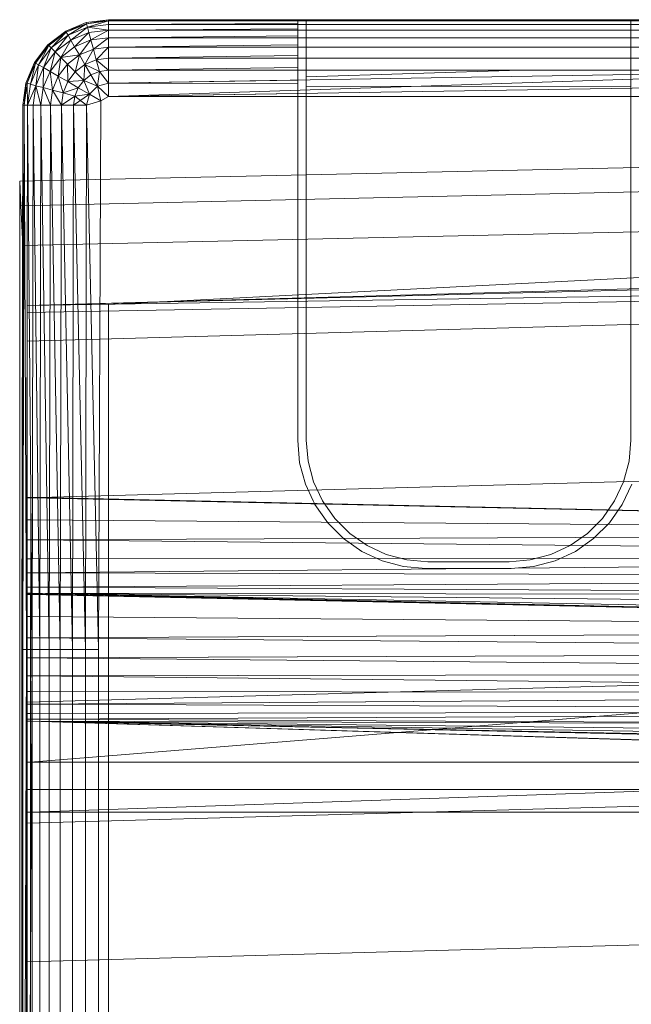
# Model space of a CAD drawing. Header units: metres. Extents: x 391.1 to 427.5, y 12.7 to 28.4.
# Tile 93 of 151: x 407.553 to 407.658, y 27.265 to 27.434. Entities that reach past the tile are written whole.
import ezdxf

# ---------------------------------------------------------------- set-up
doc = ezdxf.new("R2010")
doc.units = ezdxf.units.M
doc.layers.add('A-DETL-____-MBND', color=7, linetype='Continuous', lineweight=18)
doc.layers.add('A-GENM-____-OTLN', color=7, linetype='Continuous', lineweight=18)

# ---------------------------------------------------------------- blocks, each defined once
blk = doc.blocks.new('Family - LONDR55-XX_ZZ-ARQ-CAA-M3D-Londres55-154724-04_ENLLUMENAT_P1')
at = {"layer": 'A-DETL-____-MBND', "color": 253, "true_color": 0xaaaaaa}
for p, q in [((0.00733, 0.72494), (0.01086, 0.72641)), ((0.00733, 0.72494), (0.01086, 0.72641)), ((0.00733, 0.72494), (0.01086, 0.72641)), ((0.00733, 0.72494), (0.01086, 0.72641)), ((0.01086, 0.72641), (0.01465, 0.72691)), ((0.01086, 0.72641), (0.01465, 0.72691)), ((0.01086, 0.72641), (0.01465, 0.72691)), ((0.01086, 0.72641), (0.01465, 0.72691)), ((0.01086, 0.72641), (0.01465, 0.72671)), ((0.01086, 0.72641), (0.01465, 0.72671)), ((0.01086, 0.72641), (0.01091, 0.72621)), ((0.01086, 0.72641), (0.01091, 0.72621)), ((0.01086, 0.72641), (0.01091, 0.72621)), ((0.01465, 0.72671), (0.01091, 0.72621)), ((0.01465, 0.72671), (0.01091, 0.72621)), ((0.01091, 0.72621), (0.01465, 0.72671)), ((0.01465, 0.72691), (0.10805, 0.72711)), ((0.01465, 0.72691), (0.10805, 0.72711)), ((0.01465, 0.72691), (0.01465, 0.72671)), ((0.10805, 0.72691), (0.01465, 0.72671)), ((0.01465, 0.72691), (0.38826, 0.72691)), ((0.01465, 0.72691), (0.38826, 0.72691)), ((0.01465, 0.72691), (0.01465, 0.72671)), ((0.01465, 0.72691), (0.10805, 0.72691)), ((0.01465, 0.72691), (0.01465, 0.72671)), ((0.10805, 0.72691), (0.01465, 0.72671)), ((0.01465, 0.72691), (0.10805, 0.72691)), ((0.01465, 0.72671), (0.10805, 0.72691)), ((0.01465, 0.72671), (0.01465, 0.72611)), ((0.01465, 0.72671), (0.01465, 0.72611)), ((0.01465, 0.72671), (0.10805, 0.72631)), ((0.01465, 0.72671), (0.01465, 0.72611)), ((0.01465, 0.72671), (0.10805, 0.72631)), ((0.10805, 0.72631), (0.01465, 0.72611)), ((0.10805, 0.72631), (0.01465, 0.72611)), ((0.01465, 0.72611), (0.10805, 0.72631)), ((0.02769, 0.72747), (0.02057, 0.40793)), ((0.02769, 0.72747), (0.02057, 0.40793)), ((0.03191, 0.72725), (0.02479, 0.40776)), ((0.03191, 0.72725), (0.02479, 0.40776)), ((0.03191, 0.72747), (0.02769, 0.72747)), ((0.02769, 0.72747), (0.03191, 0.72747)), ((0.03191, 0.72725), (0.02769, 0.72747)), ((0.02769, 0.72747), (0.03191, 0.72725)), ((0.03874, 0.72691), (0.03162, 0.40749)), ((0.03874, 0.72691), (0.03162, 0.40749)), ((0.03191, 0.72747), (0.03874, 0.72747)), ((0.03874, 0.72747), (0.03191, 0.72747)), ((0.03874, 0.72691), (0.03191, 0.72725)), ((0.03191, 0.72725), (0.03874, 0.72691)), ((0.03874, 0.72747), (0.36709, 0.72747)), ((0.36709, 0.72747), (0.03874, 0.72747)), ((0.36709, 0.72691), (0.03874, 0.72691)), ((0.03874, 0.72691), (0.36709, 0.72691)), ((0.10805, 0.72711), (0.10805, 0.72691)), ((0.10805, 0.72711), (0.29485, 0.72711)), ((0.10805, 0.72711), (0.10805, 0.72691)), ((0.10805, 0.72711), (0.29485, 0.72711)), ((0.10805, 0.72711), (0.10805, 0.72691)), ((0.10805, 0.72691), (0.10805, 0.72631)), ((0.10805, 0.72691), (0.29485, 0.72691)), ((0.10805, 0.72691), (0.10805, 0.72631)), ((0.10805, 0.72691), (0.29485, 0.72691)), ((0.10805, 0.72691), (0.29485, 0.72691)), ((0.10805, 0.72691), (0.10805, 0.72631)), ((0.29485, 0.72691), (0.10805, 0.72631)), ((0.10805, 0.72631), (0.29485, 0.72691)), ((0.10805, 0.72631), (0.10805, 0.72534)), ((0.10805, 0.72631), (0.29485, 0.72631)), ((0.10805, 0.72631), (0.10805, 0.72534)), ((0.10805, 0.72631), (0.29485, 0.72631)), ((0.10805, 0.72631), (0.10805, 0.72534)), ((0.29485, 0.72631), (0.10805, 0.72534)), ((0.10805, 0.72631), (0.29485, 0.72631)), ((0.10805, 0.72534), (0.29485, 0.72631)), ((0.00429, 0.72262), (0.00733, 0.72494)), ((0.00429, 0.72262), (0.00733, 0.72494)), ((0.00429, 0.72262), (0.00733, 0.72494)), ((0.00429, 0.72262), (0.00733, 0.72494)), ((0.00429, 0.72262), (0.00743, 0.72477)), ((0.00429, 0.72262), (0.00743, 0.72477)), ((0.00743, 0.72477), (0.00443, 0.72247)), ((0.00743, 0.72477), (0.00443, 0.72247)), ((0.00443, 0.72247), (0.00743, 0.72477)), ((0.00733, 0.72494), (0.01091, 0.72621)), ((0.00733, 0.72494), (0.01091, 0.72621)), ((0.00733, 0.72494), (0.00743, 0.72477)), ((0.00733, 0.72494), (0.00743, 0.72477)), ((0.00733, 0.72494), (0.00743, 0.72477)), ((0.01091, 0.72621), (0.00743, 0.72477)), ((0.01091, 0.72621), (0.00743, 0.72477)), ((0.00743, 0.72477), (0.01091, 0.72621)), ((0.00743, 0.72477), (0.01106, 0.72564)), ((0.00743, 0.72477), (0.01106, 0.72564)), ((0.00743, 0.72477), (0.00772, 0.72425)), ((0.00743, 0.72477), (0.00772, 0.72425)), ((0.00743, 0.72477), (0.00772, 0.72425)), ((0.01106, 0.72564), (0.00772, 0.72425)), ((0.01106, 0.72564), (0.00772, 0.72425)), ((0.00772, 0.72425), (0.01106, 0.72564)), ((0.00772, 0.72425), (0.01132, 0.7247)), ((0.00772, 0.72425), (0.01132, 0.7247)), ((0.01132, 0.7247), (0.00821, 0.72341)), ((0.01132, 0.7247), (0.00821, 0.72341)), ((0.00821, 0.72341), (0.01132, 0.7247)), ((0.01091, 0.72621), (0.01106, 0.72564)), ((0.01091, 0.72621), (0.01106, 0.72564)), ((0.01091, 0.72621), (0.01465, 0.72611)), ((0.01091, 0.72621), (0.01106, 0.72564)), ((0.01091, 0.72621), (0.01465, 0.72611)), ((0.01465, 0.72611), (0.01106, 0.72564)), ((0.01465, 0.72611), (0.01106, 0.72564)), ((0.01106, 0.72564), (0.01465, 0.72611)), ((0.01106, 0.72564), (0.01132, 0.7247)), ((0.01106, 0.72564), (0.01132, 0.7247)), ((0.01106, 0.72564), (0.01132, 0.7247)), ((0.01465, 0.72611), (0.01132, 0.7247)), ((0.01132, 0.7247), (0.01465, 0.72611)), ((0.01465, 0.72514), (0.01132, 0.7247)), ((0.01132, 0.7247), (0.01465, 0.72514)), ((0.01132, 0.7247), (0.01465, 0.72514)), ((0.01132, 0.7247), (0.01166, 0.72342)), ((0.01132, 0.7247), (0.01166, 0.72342)), ((0.01132, 0.7247), (0.01465, 0.72382)), ((0.01132, 0.7247), (0.01166, 0.72342)), ((0.01132, 0.7247), (0.01465, 0.72382)), ((0.01465, 0.72611), (0.01465, 0.72514)), ((0.01465, 0.72611), (0.01465, 0.72514)), ((0.01465, 0.72611), (0.10805, 0.72534)), ((0.01465, 0.72611), (0.01465, 0.72514)), ((0.01465, 0.72611), (0.10805, 0.72534)), ((0.10805, 0.72534), (0.01465, 0.72514)), ((0.10805, 0.72534), (0.01465, 0.72514)), ((0.01465, 0.72514), (0.10805, 0.72534)), ((0.01465, 0.72514), (0.01465, 0.72382)), ((0.01465, 0.72514), (0.01465, 0.72382)), ((0.01465, 0.72514), (0.10805, 0.72402)), ((0.01465, 0.72514), (0.01465, 0.72382)), ((0.01465, 0.72514), (0.10805, 0.72402)), ((0.03494, 0.21652), (0.04902, 0.7262)), ((0.04902, 0.7262), (0.03612, 0.21652)), ((0.04902, 0.7262), (0.04107, 0.21652)), ((0.0502, 0.7262), (0.04107, 0.21652)), ((0.05515, 0.7262), (0.04107, 0.21652)), ((0.04902, 0.7262), (0.0502, 0.7262)), ((0.0502, 0.7262), (0.05515, 0.7262)), ((0.05515, 0.7262), (0.08204, 0.7262)), ((0.08204, 0.7262), (0.06796, 0.21652)), ((0.08802, 0.44565), (0.08189, 0.7262)), ((0.08201, 0.7262), (0.08189, 0.7262)), ((0.08202, 0.72555), (0.08201, 0.7262)), ((0.08202, 0.7262), (0.08201, 0.7262)), ((0.08202, 0.72555), (0.08201, 0.7262)), ((0.08202, 0.7262), (0.08202, 0.72555)), ((0.08203, 0.7262), (0.08202, 0.72555)), ((0.08203, 0.7262), (0.08202, 0.7262)), ((0.08202, 0.72555), (0.08202, 0.7262)), ((0.08203, 0.7262), (0.08202, 0.72555)), ((0.08202, 0.72555), (0.08802, 0.44565)), ((0.08578, 0.72555), (0.08202, 0.72555)), ((0.08202, 0.72555), (0.08578, 0.72555)), ((0.08202, 0.72555), (0.08802, 0.44565)), ((0.08577, 0.7262), (0.08203, 0.7262)), ((0.08204, 0.7262), (0.11707, 0.7262)), ((0.08577, 0.7262), (0.08578, 0.72555)), ((0.08578, 0.7262), (0.08577, 0.7262)), ((0.08578, 0.72555), (0.08577, 0.7262)), ((0.08578, 0.7262), (0.08578, 0.72555)), ((0.08579, 0.7262), (0.08578, 0.72555)), ((0.08579, 0.7262), (0.08578, 0.7262)), ((0.08578, 0.72555), (0.08578, 0.7262)), ((0.08579, 0.7262), (0.08578, 0.72555)), ((0.08578, 0.72555), (0.08802, 0.44565)), ((0.08578, 0.72555), (0.0892, 0.72555)), ((0.08578, 0.72555), (0.08802, 0.44565)), ((0.0892, 0.72555), (0.08578, 0.72555)), ((0.0892, 0.7262), (0.08579, 0.7262)), ((0.0892, 0.72555), (0.08802, 0.44565)), ((0.08802, 0.44565), (0.0892, 0.72555)), ((0.0892, 0.7262), (0.0892, 0.72555)), ((0.0892, 0.7262), (0.0892, 0.72555)), ((0.0892, 0.7262), (0.0892, 0.7262)), ((0.0892, 0.72555), (0.0892, 0.7262)), ((0.09247, 0.7262), (0.0892, 0.7262)), ((0.0892, 0.7262), (0.0892, 0.72555)), ((0.0892, 0.72555), (0.09212, 0.44566)), ((0.09248, 0.72555), (0.0892, 0.72555)), ((0.0892, 0.72555), (0.09248, 0.72555)), ((0.0892, 0.72555), (0.09212, 0.44566)), ((0.09248, 0.72555), (0.09212, 0.44566)), ((0.09212, 0.44566), (0.09248, 0.72555)), ((0.09212, 0.44566), (0.09491, 0.72555)), ((0.09212, 0.44566), (0.09491, 0.72555)), ((0.09247, 0.7262), (0.09248, 0.72555)), ((0.09489, 0.7262), (0.09247, 0.7262)), ((0.09247, 0.7262), (0.09248, 0.72555)), ((0.09491, 0.72555), (0.09248, 0.72555)), ((0.09248, 0.72555), (0.09491, 0.72555)), ((0.09489, 0.7262), (0.09491, 0.72555)), ((0.09734, 0.7262), (0.09489, 0.7262)), ((0.09489, 0.7262), (0.09491, 0.72555)), ((0.09737, 0.72555), (0.09491, 0.72555)), ((0.09491, 0.72555), (0.09554, 0.44566)), ((0.09491, 0.72555), (0.09737, 0.72555)), ((0.09491, 0.72555), (0.09554, 0.44566)), ((0.09737, 0.72555), (0.09554, 0.44566)), ((0.09554, 0.44566), (0.09737, 0.72555)), ((0.09734, 0.7262), (0.09737, 0.72555)), ((0.09833, 0.7262), (0.09734, 0.7262)), ((0.09734, 0.7262), (0.09737, 0.72555)), ((0.09837, 0.72555), (0.09737, 0.72555)), ((0.09737, 0.72555), (0.09882, 0.44566)), ((0.09737, 0.72555), (0.09837, 0.72555)), ((0.09737, 0.72555), (0.09882, 0.44566)), ((0.09833, 0.7262), (0.09837, 0.72555)), ((0.09845, 0.7262), (0.09833, 0.7262)), ((0.09837, 0.72555), (0.09833, 0.7262)), ((0.09845, 0.7262), (0.09837, 0.72555)), ((0.09845, 0.7262), (0.09837, 0.72555)), ((0.09837, 0.72555), (0.12737, 0.72561)), ((0.12737, 0.72561), (0.09837, 0.72555)), ((0.09837, 0.72555), (0.09882, 0.44566)), ((0.09837, 0.72555), (0.10126, 0.44566)), ((0.09837, 0.72555), (0.09882, 0.44566)), ((0.09837, 0.72555), (0.10371, 0.44566)), ((0.09837, 0.72555), (0.10126, 0.44566)), ((0.09837, 0.72555), (0.10471, 0.44572)), ((0.09837, 0.72555), (0.10371, 0.44566)), ((0.09837, 0.72555), (0.10471, 0.44572)), ((0.12734, 0.7262), (0.09845, 0.7262)), ((0.10461, 0.44571), (0.09848, 0.7262)), ((0.09858, 0.7262), (0.09848, 0.7262)), ((0.09859, 0.7262), (0.09858, 0.7262)), ((0.09861, 0.7256), (0.09858, 0.7262)), ((0.09861, 0.7256), (0.09858, 0.7262)), ((0.09859, 0.7262), (0.09861, 0.7256)), ((0.09861, 0.7262), (0.09859, 0.7262)), ((0.09861, 0.7256), (0.09859, 0.7262)), ((0.09861, 0.7262), (0.09861, 0.7256)), ((0.09862, 0.7262), (0.09861, 0.7256)), ((0.09862, 0.7262), (0.09861, 0.7262)), ((0.09861, 0.7256), (0.09861, 0.7262)), ((0.09862, 0.7262), (0.09861, 0.7256)), ((0.09861, 0.7256), (0.10461, 0.44571)), ((0.10238, 0.7256), (0.09861, 0.7256)), ((0.09861, 0.7256), (0.10238, 0.7256)), ((0.09861, 0.7256), (0.10461, 0.44571)), ((0.10238, 0.7262), (0.09862, 0.7262)), ((0.10238, 0.7262), (0.10238, 0.7256)), ((0.10239, 0.7262), (0.10238, 0.7256)), ((0.10239, 0.7262), (0.10238, 0.7262)), ((0.10238, 0.7256), (0.10238, 0.7262)), ((0.10239, 0.7262), (0.10238, 0.7256)), ((0.10238, 0.7256), (0.10461, 0.44571)), ((0.10604, 0.7256), (0.10238, 0.7256)), ((0.10238, 0.7256), (0.10604, 0.7256)), ((0.10238, 0.7256), (0.10461, 0.44571)), ((0.10603, 0.7262), (0.10239, 0.7262)), ((0.11707, 0.7262), (0.10299, 0.21652)), ((0.10604, 0.7256), (0.10461, 0.44571)), ((0.10461, 0.44571), (0.10604, 0.7256)), ((0.12737, 0.72561), (0.10471, 0.44572)), ((0.10471, 0.44572), (0.12737, 0.72561)), ((0.10603, 0.7262), (0.10604, 0.7256)), ((0.10604, 0.7262), (0.10603, 0.7262)), ((0.10604, 0.7256), (0.10603, 0.7262)), ((0.10604, 0.7262), (0.10604, 0.7256)), ((0.10605, 0.7262), (0.10604, 0.7256)), ((0.10605, 0.7262), (0.10604, 0.7262)), ((0.10604, 0.7256), (0.10604, 0.7262)), ((0.10605, 0.7262), (0.10604, 0.7256)), ((0.10604, 0.7256), (0.10839, 0.44571)), ((0.10604, 0.7256), (0.10947, 0.7256)), ((0.10604, 0.7256), (0.10839, 0.44571)), ((0.10947, 0.7256), (0.10604, 0.7256)), ((0.10947, 0.7262), (0.10605, 0.7262)), ((0.10805, 0.72534), (0.10805, 0.72402)), ((0.10805, 0.72534), (0.29485, 0.72534)), ((0.10805, 0.72534), (0.10805, 0.72402)), ((0.10805, 0.72534), (0.29485, 0.72534)), ((0.10805, 0.72534), (0.10805, 0.72402)), ((0.10805, 0.72534), (0.29485, 0.72534)), ((0.10947, 0.7256), (0.10839, 0.44571)), ((0.10839, 0.44571), (0.10947, 0.7256)), ((0.10947, 0.7262), (0.10947, 0.7256)), ((0.10947, 0.7262), (0.10947, 0.7256)), ((0.10947, 0.7262), (0.10947, 0.7262)), ((0.10947, 0.7256), (0.10947, 0.7262)), ((0.10948, 0.7262), (0.10947, 0.7256)), ((0.10948, 0.7262), (0.10947, 0.7262)), ((0.10947, 0.7256), (0.10947, 0.7262)), ((0.10948, 0.7262), (0.10947, 0.7256)), ((0.10947, 0.7256), (0.11204, 0.44571)), ((0.11257, 0.7256), (0.10947, 0.7256)), ((0.10947, 0.7256), (0.11257, 0.7256)), ((0.10947, 0.7256), (0.11204, 0.44571)), ((0.11257, 0.7262), (0.10948, 0.7262)), ((0.11257, 0.7256), (0.11204, 0.44571)), ((0.11204, 0.44571), (0.11257, 0.7256)), ((0.11257, 0.7262), (0.11257, 0.7256)), ((0.11257, 0.7262), (0.11257, 0.7256)), ((0.11257, 0.7256), (0.11257, 0.7262)), ((0.11524, 0.7262), (0.11257, 0.7262)), ((0.11257, 0.7262), (0.11257, 0.7256)), ((0.11525, 0.7256), (0.11257, 0.7256)), ((0.11257, 0.7256), (0.11547, 0.44571)), ((0.11257, 0.7256), (0.11525, 0.7256)), ((0.11257, 0.7256), (0.11547, 0.44571)), ((0.11524, 0.7262), (0.11525, 0.7256)), ((0.1174, 0.7262), (0.11524, 0.7262)), ((0.11524, 0.7262), (0.11525, 0.7256)), ((0.11742, 0.7256), (0.11525, 0.7256)), ((0.11525, 0.7256), (0.11547, 0.44571)), ((0.11525, 0.7256), (0.11742, 0.7256)), ((0.11525, 0.7256), (0.11547, 0.44571)), ((0.11742, 0.7256), (0.11547, 0.44571)), ((0.11547, 0.44571), (0.11742, 0.7256)), ((0.11707, 0.7262), (0.13782, 0.7262)), ((0.1174, 0.7262), (0.11742, 0.7256)), ((0.11899, 0.7262), (0.1174, 0.7262)), ((0.1174, 0.7262), (0.11742, 0.7256)), ((0.11902, 0.7256), (0.11742, 0.7256)), ((0.11742, 0.7256), (0.11858, 0.44571)), ((0.11742, 0.7256), (0.11902, 0.7256)), ((0.11742, 0.7256), (0.11858, 0.44571)), ((0.11902, 0.7256), (0.11858, 0.44571)), ((0.11858, 0.44571), (0.11902, 0.7256)), ((0.11858, 0.44571), (0.12, 0.7256)), ((0.11858, 0.44571), (0.12, 0.7256)), ((0.11899, 0.7262), (0.11902, 0.7256)), ((0.11997, 0.7262), (0.11899, 0.7262)), ((0.11899, 0.7262), (0.11902, 0.7256)), ((0.12, 0.7256), (0.11902, 0.7256)), ((0.11902, 0.7256), (0.12, 0.7256)), ((0.11997, 0.7262), (0.12, 0.7256)), ((0.12028, 0.7262), (0.11997, 0.7262)), ((0.11997, 0.7262), (0.12, 0.7256)), ((0.12032, 0.7256), (0.12, 0.7256)), ((0.12, 0.7256), (0.12125, 0.44571)), ((0.12, 0.7256), (0.12032, 0.7256)), ((0.12, 0.7256), (0.12125, 0.44571)), ((0.12028, 0.7262), (0.12032, 0.7256)), ((0.12028, 0.7262), (0.28568, 0.7262)), ((0.12028, 0.7262), (0.12032, 0.7256)), ((0.12034, 0.7262), (0.12029, 0.7262)), ((0.12032, 0.7256), (0.12029, 0.7262)), ((0.12034, 0.7262), (0.12032, 0.7256)), ((0.12034, 0.7262), (0.12032, 0.7256)), ((0.12032, 0.7256), (0.13594, 0.72561)), ((0.13594, 0.72561), (0.12032, 0.7256)), ((0.12032, 0.7256), (0.12632, 0.44571)), ((0.12032, 0.7256), (0.12125, 0.44571)), ((0.12032, 0.7256), (0.12343, 0.44571)), ((0.12032, 0.7256), (0.12125, 0.44571)), ((0.12032, 0.7256), (0.12503, 0.44571)), ((0.12032, 0.7256), (0.12343, 0.44571)), ((0.12032, 0.7256), (0.12601, 0.44571)), ((0.12032, 0.7256), (0.12503, 0.44571)), ((0.12032, 0.7256), (0.12632, 0.44571)), ((0.12032, 0.7256), (0.12601, 0.44571)), ((0.12032, 0.7256), (0.12632, 0.44571)), ((0.12032, 0.7256), (0.13594, 0.21593)), ((0.12032, 0.7256), (0.12632, 0.44571)), ((0.12032, 0.7256), (0.13594, 0.21593)), ((0.12032, 0.7256), (0.13646, 0.2042)), ((0.1359, 0.7262), (0.12034, 0.7262)), ((0.13782, 0.7262), (0.12375, 0.21652)), ((0.13594, 0.72561), (0.12632, 0.44571)), ((0.12632, 0.44571), (0.13594, 0.72561)), ((0.12734, 0.7262), (0.12737, 0.72561)), ((0.12736, 0.7262), (0.12734, 0.7262)), ((0.12737, 0.72561), (0.12734, 0.7262)), ((0.12736, 0.7262), (0.12737, 0.72561)), ((0.12737, 0.7262), (0.12736, 0.7262)), ((0.12737, 0.72561), (0.12736, 0.7262)), ((0.12737, 0.7262), (0.12737, 0.72561)), ((0.13203, 0.7262), (0.12737, 0.7262)), ((0.12737, 0.7262), (0.12737, 0.72561)), ((0.12737, 0.72561), (0.12737, 0.44571)), ((0.13205, 0.72561), (0.12737, 0.72561)), ((0.12737, 0.72561), (0.13205, 0.72561)), ((0.12737, 0.72561), (0.12737, 0.44571)), ((0.13203, 0.7262), (0.13205, 0.72561)), ((0.13591, 0.7262), (0.13203, 0.7262)), ((0.13203, 0.7262), (0.13205, 0.72561)), ((0.13594, 0.72561), (0.13205, 0.72561)), ((0.13205, 0.72561), (0.13205, 0.44571)), ((0.13205, 0.72561), (0.13205, 0.44571)), ((0.13205, 0.72561), (0.13594, 0.72561)), ((0.1359, 0.7262), (0.13594, 0.72561)), ((0.1359, 0.7262), (0.27007, 0.7262)), ((0.1359, 0.7262), (0.13594, 0.72561)), ((0.13591, 0.7262), (0.13594, 0.72561)), ((0.26951, 0.7262), (0.13591, 0.7262)), ((0.13591, 0.7262), (0.13594, 0.72561)), ((0.13594, 0.72561), (0.13594, 0.44571)), ((0.13594, 0.72561), (0.27003, 0.72561)), ((0.13594, 0.72561), (0.27003, 0.72561)), ((0.13594, 0.72561), (0.13594, 0.44571)), ((0.27003, 0.72561), (0.13594, 0.72561)), ((0.13594, 0.44571), (0.13594, 0.72561)), ((0.13594, 0.72561), (0.27003, 0.72561)), ((0.13594, 0.72561), (0.13594, 0.44571)), ((0.13782, 0.7262), (0.16159, 0.7262)), ((0.16159, 0.7262), (0.14752, 0.21652)), ((0.16159, 0.7262), (0.18701, 0.7262)), ((0.00443, 0.72247), (0.00772, 0.72425)), ((0.00443, 0.72247), (0.00772, 0.72425)), ((0.00772, 0.72425), (0.00485, 0.72205)), ((0.00772, 0.72425), (0.00485, 0.72205)), ((0.00485, 0.72205), (0.00772, 0.72425)), ((0.00485, 0.72205), (0.00821, 0.72341)), ((0.00485, 0.72205), (0.00821, 0.72341)), ((0.00821, 0.72341), (0.00554, 0.72136)), ((0.00821, 0.72341), (0.00554, 0.72136)), ((0.00554, 0.72136), (0.00821, 0.72341)), ((0.00772, 0.72425), (0.00821, 0.72341)), ((0.00772, 0.72425), (0.00821, 0.72341)), ((0.00772, 0.72425), (0.00821, 0.72341)), ((0.00821, 0.72341), (0.01166, 0.72342)), ((0.00821, 0.72341), (0.01166, 0.72342)), ((0.00821, 0.72341), (0.00887, 0.72227)), ((0.00821, 0.72341), (0.00887, 0.72227)), ((0.00821, 0.72341), (0.00887, 0.72227)), ((0.01166, 0.72342), (0.00887, 0.72227)), ((0.01166, 0.72342), (0.00887, 0.72227)), ((0.00887, 0.72227), (0.01166, 0.72342)), ((0.01465, 0.72382), (0.01166, 0.72342)), ((0.01465, 0.72382), (0.01166, 0.72342)), ((0.01166, 0.72342), (0.01465, 0.72382)), ((0.01166, 0.72342), (0.01208, 0.72185)), ((0.01166, 0.72342), (0.01208, 0.72185)), ((0.01166, 0.72342), (0.01465, 0.72219)), ((0.01166, 0.72342), (0.01208, 0.72185)), ((0.01166, 0.72342), (0.01465, 0.72219)), ((0.10805, 0.72402), (0.01465, 0.72382)), ((0.10805, 0.72402), (0.01465, 0.72382)), ((0.01465, 0.72382), (0.10805, 0.72402)), ((0.01465, 0.72382), (0.01465, 0.72219)), ((0.01465, 0.72382), (0.01465, 0.72219)), ((0.01465, 0.72382), (0.10805, 0.72239)), ((0.01465, 0.72382), (0.01465, 0.72219)), ((0.01465, 0.72382), (0.10805, 0.72239)), ((0.10805, 0.72402), (0.29485, 0.72402)), ((0.10805, 0.72402), (0.10805, 0.72239)), ((0.10805, 0.72402), (0.29485, 0.72402)), ((0.10805, 0.72402), (0.29485, 0.72402)), ((0.10805, 0.72402), (0.10805, 0.72239)), ((0.00196, 0.71958), (0.00429, 0.72262)), ((0.00196, 0.71958), (0.00429, 0.72262)), ((0.00196, 0.71958), (0.00429, 0.72262)), ((0.00196, 0.71958), (0.00429, 0.72262)), ((0.00429, 0.72262), (0.00214, 0.71948)), ((0.00214, 0.71948), (0.00429, 0.72262)), ((0.00443, 0.72247), (0.00214, 0.71948)), ((0.00214, 0.71948), (0.00443, 0.72247)), ((0.00214, 0.71948), (0.00443, 0.72247)), ((0.00214, 0.71948), (0.00485, 0.72205)), ((0.00214, 0.71948), (0.00485, 0.72205)), ((0.00485, 0.72205), (0.00265, 0.71918)), ((0.00485, 0.72205), (0.00265, 0.71918)), ((0.00265, 0.71918), (0.00485, 0.72205)), ((0.00265, 0.71918), (0.00554, 0.72136)), ((0.00265, 0.71918), (0.00554, 0.72136)), ((0.00554, 0.72136), (0.0035, 0.7187)), ((0.00554, 0.72136), (0.0035, 0.7187)), ((0.0035, 0.7187), (0.00554, 0.72136)), ((0.00429, 0.72262), (0.00443, 0.72247)), ((0.00429, 0.72262), (0.00443, 0.72247)), ((0.00429, 0.72262), (0.00443, 0.72247)), ((0.00443, 0.72247), (0.00485, 0.72205)), ((0.00443, 0.72247), (0.00485, 0.72205)), ((0.00443, 0.72247), (0.00485, 0.72205)), ((0.00485, 0.72205), (0.00554, 0.72136)), ((0.00485, 0.72205), (0.00554, 0.72136)), ((0.00485, 0.72205), (0.00554, 0.72136)), ((0.00554, 0.72136), (0.00887, 0.72227)), ((0.00554, 0.72136), (0.00887, 0.72227)), ((0.00554, 0.72136), (0.00648, 0.72043)), ((0.00554, 0.72136), (0.00648, 0.72043)), ((0.00554, 0.72136), (0.00648, 0.72043)), ((0.00887, 0.72227), (0.00648, 0.72043)), ((0.00887, 0.72227), (0.00648, 0.72043)), ((0.00648, 0.72043), (0.00887, 0.72227)), ((0.00887, 0.72227), (0.00968, 0.72086)), ((0.00887, 0.72227), (0.00968, 0.72086)), ((0.00887, 0.72227), (0.01208, 0.72185)), ((0.00887, 0.72227), (0.00968, 0.72086)), ((0.00887, 0.72227), (0.01208, 0.72185)), ((0.01208, 0.72185), (0.00968, 0.72086)), ((0.01208, 0.72185), (0.00968, 0.72086)), ((0.00968, 0.72086), (0.01208, 0.72185)), ((0.01465, 0.72219), (0.01208, 0.72185)), ((0.01465, 0.72219), (0.01208, 0.72185)), ((0.01208, 0.72185), (0.01465, 0.72219)), ((0.01208, 0.72185), (0.01257, 0.72003)), ((0.01208, 0.72185), (0.01257, 0.72003)), ((0.01208, 0.72185), (0.01465, 0.72031)), ((0.01208, 0.72185), (0.01257, 0.72003)), ((0.01208, 0.72185), (0.01465, 0.72031)), ((0.10805, 0.72239), (0.01465, 0.72219)), ((0.10805, 0.72239), (0.01465, 0.72219)), ((0.01465, 0.72219), (0.10805, 0.72239)), ((0.01465, 0.72219), (0.01465, 0.72031)), ((0.01465, 0.72219), (0.01465, 0.72031)), ((0.01465, 0.72219), (0.10805, 0.72051)), ((0.01465, 0.72219), (0.01465, 0.72031)), ((0.01465, 0.72219), (0.10805, 0.72051)), ((0.10805, 0.72239), (0.29485, 0.72239)), ((0.10805, 0.72239), (0.10805, 0.72051)), ((0.10805, 0.72239), (0.29485, 0.72239)), ((0.10805, 0.72239), (0.29485, 0.72239)), ((0.10805, 0.72239), (0.10805, 0.72051)), ((0.0005, 0.71605), (0.00196, 0.71958)), ((0.0005, 0.71605), (0.00196, 0.71958)), ((0.0005, 0.71605), (0.00196, 0.71958)), ((0.0005, 0.71605), (0.00196, 0.71958)), ((0.00196, 0.71958), (0.00069, 0.716)), ((0.00069, 0.716), (0.00196, 0.71958)), ((0.00196, 0.71958), (0.00214, 0.71948)), ((0.00196, 0.71958), (0.00214, 0.71948)), ((0.00196, 0.71958), (0.00214, 0.71948)), ((0.0035, 0.7187), (0.00648, 0.72043)), ((0.0035, 0.7187), (0.00648, 0.72043)), ((0.00648, 0.72043), (0.00464, 0.71804)), ((0.00648, 0.72043), (0.00464, 0.71804)), ((0.00464, 0.71804), (0.00648, 0.72043)), ((0.00648, 0.72043), (0.00605, 0.71722)), ((0.00605, 0.71722), (0.00648, 0.72043)), ((0.00648, 0.72043), (0.00968, 0.72086)), ((0.00648, 0.72043), (0.00968, 0.72086)), ((0.00648, 0.72043), (0.00763, 0.71928)), ((0.00648, 0.72043), (0.00763, 0.71928)), ((0.00648, 0.72043), (0.00763, 0.71928)), ((0.00968, 0.72086), (0.00763, 0.71928)), ((0.00968, 0.72086), (0.00763, 0.71928)), ((0.00763, 0.71928), (0.00968, 0.72086)), ((0.00968, 0.72086), (0.01062, 0.71923)), ((0.00968, 0.72086), (0.01062, 0.71923)), ((0.00968, 0.72086), (0.01257, 0.72003)), ((0.00968, 0.72086), (0.01062, 0.71923)), ((0.00968, 0.72086), (0.01257, 0.72003)), ((0.01257, 0.72003), (0.01062, 0.71923)), ((0.01257, 0.72003), (0.01062, 0.71923)), ((0.01062, 0.71923), (0.01257, 0.72003)), ((0.01257, 0.72003), (0.01167, 0.71743)), ((0.01167, 0.71743), (0.01257, 0.72003)), ((0.01465, 0.72031), (0.01257, 0.72003)), ((0.01465, 0.72031), (0.01257, 0.72003)), ((0.01257, 0.72003), (0.01465, 0.72031)), ((0.01257, 0.72003), (0.01311, 0.71802)), ((0.01257, 0.72003), (0.01311, 0.71802)), ((0.01257, 0.72003), (0.01311, 0.71802)), ((0.01465, 0.72031), (0.01311, 0.71802)), ((0.01311, 0.71802), (0.01465, 0.72031)), ((0.10805, 0.72051), (0.01465, 0.72031)), ((0.10805, 0.72051), (0.01465, 0.72031)), ((0.01465, 0.72031), (0.10805, 0.72051)), ((0.01465, 0.72031), (0.01465, 0.71823)), ((0.01465, 0.72031), (0.01465, 0.71823)), ((0.01465, 0.72031), (0.10805, 0.71843)), ((0.01465, 0.72031), (0.01465, 0.71823)), ((0.01465, 0.72031), (0.10805, 0.71843)), ((0.10805, 0.72051), (0.29485, 0.72051)), ((0.10805, 0.72051), (0.10805, 0.71843)), ((0.10805, 0.72051), (0.29485, 0.72051)), ((0.10805, 0.72051), (0.29485, 0.72051)), ((0.10805, 0.72051), (0.10805, 0.71843)), ((0.00214, 0.71948), (0.00069, 0.716)), ((0.00069, 0.716), (0.00214, 0.71948)), ((0.00069, 0.716), (0.00214, 0.71948)), ((0.00069, 0.716), (0.00265, 0.71918)), ((0.00069, 0.716), (0.00265, 0.71918)), ((0.00265, 0.71918), (0.00127, 0.71584)), ((0.00265, 0.71918), (0.00127, 0.71584)), ((0.00127, 0.71584), (0.00265, 0.71918)), ((0.00127, 0.71584), (0.0035, 0.7187)), ((0.00127, 0.71584), (0.0035, 0.7187)), ((0.00214, 0.71948), (0.00265, 0.71918)), ((0.00214, 0.71948), (0.00265, 0.71918)), ((0.00214, 0.71948), (0.00265, 0.71918)), ((0.0035, 0.7187), (0.00221, 0.71559)), ((0.0035, 0.7187), (0.00221, 0.71559)), ((0.00221, 0.71559), (0.0035, 0.7187)), ((0.00221, 0.71559), (0.00464, 0.71804)), ((0.00221, 0.71559), (0.00464, 0.71804)), ((0.00265, 0.71918), (0.0035, 0.7187)), ((0.00265, 0.71918), (0.0035, 0.7187)), ((0.00265, 0.71918), (0.0035, 0.7187)), ((0.00464, 0.71804), (0.00348, 0.71525)), ((0.00464, 0.71804), (0.00348, 0.71525)), ((0.00348, 0.71525), (0.00464, 0.71804)), ((0.0035, 0.7187), (0.00464, 0.71804)), ((0.0035, 0.7187), (0.00464, 0.71804)), ((0.0035, 0.7187), (0.00464, 0.71804)), ((0.00464, 0.71804), (0.00605, 0.71722)), ((0.00464, 0.71804), (0.00605, 0.71722)), ((0.00464, 0.71804), (0.00605, 0.71722)), ((0.00763, 0.71928), (0.00605, 0.71722)), ((0.00605, 0.71722), (0.00763, 0.71928)), ((0.00605, 0.71722), (0.00763, 0.71928)), ((0.00605, 0.71722), (0.00896, 0.71795)), ((0.00605, 0.71722), (0.00896, 0.71795)), ((0.00763, 0.71928), (0.00896, 0.71795)), ((0.00763, 0.71928), (0.00896, 0.71795)), ((0.00763, 0.71928), (0.01062, 0.71923)), ((0.00763, 0.71928), (0.00896, 0.71795)), ((0.00763, 0.71928), (0.01062, 0.71923)), ((0.00896, 0.71795), (0.00768, 0.71628)), ((0.00896, 0.71795), (0.00768, 0.71628)), ((0.00768, 0.71628), (0.00896, 0.71795)), ((0.01062, 0.71923), (0.00896, 0.71795)), ((0.01062, 0.71923), (0.00896, 0.71795)), ((0.00896, 0.71795), (0.01062, 0.71923)), ((0.00896, 0.71795), (0.01043, 0.71648)), ((0.00896, 0.71795), (0.01043, 0.71648)), ((0.00896, 0.71795), (0.01043, 0.71648)), ((0.01062, 0.71923), (0.01043, 0.71648)), ((0.01043, 0.71648), (0.01062, 0.71923)), ((0.01062, 0.71923), (0.01167, 0.71743)), ((0.01062, 0.71923), (0.01167, 0.71743)), ((0.01062, 0.71923), (0.01167, 0.71743)), ((0.01311, 0.71802), (0.01167, 0.71743)), ((0.01167, 0.71743), (0.01311, 0.71802)), ((0.01167, 0.71743), (0.01311, 0.71802)), ((0.01465, 0.71823), (0.01277, 0.71551)), ((0.01311, 0.71802), (0.01277, 0.71551)), ((0.01311, 0.71802), (0.01277, 0.71551)), ((0.01311, 0.71802), (0.01277, 0.71551)), ((0.01465, 0.71823), (0.01311, 0.71802)), ((0.01311, 0.71802), (0.01465, 0.71823)), ((0.01311, 0.71802), (0.01465, 0.71823)), ((0.01311, 0.71802), (0.01465, 0.71601)), ((0.10805, 0.71843), (0.01465, 0.71823)), ((0.10805, 0.71843), (0.01465, 0.71823)), ((0.01465, 0.71823), (0.10805, 0.71843)), ((0.01465, 0.71823), (0.01465, 0.71601)), ((0.01465, 0.71823), (0.10805, 0.71621)), ((0.01465, 0.71823), (0.01465, 0.71601)), ((0.01465, 0.71823), (0.10805, 0.71621)), ((0.10805, 0.71843), (0.29485, 0.71843)), ((0.10805, 0.71843), (0.10805, 0.71621)), ((0.10805, 0.71843), (0.29485, 0.71843)), ((0.10805, 0.71843), (0.29485, 0.71843)), ((0.10805, 0.71843), (0.10805, 0.71621)), ((0.00348, 0.71525), (0.00605, 0.71722)), ((0.00348, 0.71525), (0.00605, 0.71722)), ((0.00605, 0.71722), (0.00505, 0.71483)), ((0.00605, 0.71722), (0.00505, 0.71483)), ((0.00505, 0.71483), (0.00605, 0.71722)), ((0.00505, 0.71483), (0.00768, 0.71628)), ((0.00505, 0.71483), (0.00768, 0.71628)), ((0.00605, 0.71722), (0.00768, 0.71628)), ((0.00605, 0.71722), (0.00768, 0.71628)), ((0.00605, 0.71722), (0.00768, 0.71628)), ((0.00768, 0.71628), (0.00687, 0.71434)), ((0.00768, 0.71628), (0.00687, 0.71434)), ((0.00687, 0.71434), (0.00768, 0.71628)), ((0.00768, 0.71628), (0.01043, 0.71648)), ((0.00768, 0.71628), (0.01043, 0.71648)), ((0.00768, 0.71628), (0.00948, 0.71524)), ((0.00768, 0.71628), (0.00888, 0.7138)), ((0.00768, 0.71628), (0.00948, 0.71524)), ((0.00768, 0.71628), (0.00888, 0.7138)), ((0.00768, 0.71628), (0.00948, 0.71524)), ((0.01043, 0.71648), (0.00948, 0.71524)), ((0.01043, 0.71648), (0.00948, 0.71524)), ((0.00948, 0.71524), (0.01043, 0.71648)), ((0.01167, 0.71743), (0.01043, 0.71648)), ((0.01043, 0.71648), (0.01167, 0.71743)), ((0.01043, 0.71648), (0.01167, 0.71743)), ((0.01043, 0.71648), (0.0114, 0.71413)), ((0.01043, 0.71648), (0.01277, 0.71551)), ((0.01043, 0.71648), (0.0114, 0.71413)), ((0.01043, 0.71648), (0.01277, 0.71551)), ((0.01043, 0.71648), (0.01277, 0.71551)), ((0.01043, 0.71648), (0.0114, 0.71413)), ((0.01167, 0.71743), (0.01277, 0.71551)), ((0.01167, 0.71743), (0.01277, 0.71551)), ((0.01167, 0.71743), (0.01277, 0.71551)), ((0.10805, 0.71621), (0.01465, 0.71601)), ((0.10805, 0.71621), (0.01465, 0.71601)), ((0.01465, 0.71601), (0.10805, 0.71621)), ((0.10805, 0.71621), (0.29485, 0.71621)), ((0.10805, 0.71621), (0.10805, 0.71393)), ((0.10805, 0.71621), (0.29485, 0.71621)), ((0.10805, 0.71621), (0.29485, 0.71621)), ((0.10805, 0.71621), (0.10805, 0.71393)), ((0, 0.71226), (0.0005, 0.71605)), ((0, 0.71226), (0.0005, 0.71605)), ((0, 0.71226), (0.0005, 0.71605)), ((0, 0.71226), (0.0005, 0.71605)), ((0, 0.71226), (0.00069, 0.716)), ((0, 0.71226), (0.00069, 0.716)), ((0.00069, 0.716), (0.0002, 0.71226)), ((0.00069, 0.716), (0.0002, 0.71226)), ((0.0002, 0.71226), (0.00069, 0.716)), ((0.0002, 0.71226), (0.00127, 0.71584)), ((0.0002, 0.71226), (0.00127, 0.71584)), ((0.0005, 0.71605), (0.00069, 0.716)), ((0.0005, 0.71605), (0.00069, 0.716)), ((0.0005, 0.71605), (0.00069, 0.716)), ((0.00069, 0.716), (0.00127, 0.71584)), ((0.00069, 0.716), (0.00127, 0.71584)), ((0.00069, 0.716), (0.00127, 0.71584)), ((0.00127, 0.71584), (0.0008, 0.71226)), ((0.00127, 0.71584), (0.0008, 0.71226)), ((0.0008, 0.71226), (0.00127, 0.71584)), ((0.00127, 0.71584), (0.00221, 0.71559)), ((0.00127, 0.71584), (0.00177, 0.71226)), ((0.00127, 0.71584), (0.00221, 0.71559)), ((0.00127, 0.71584), (0.00177, 0.71226)), ((0.00127, 0.71584), (0.00221, 0.71559)), ((0.00221, 0.71559), (0.00177, 0.71226)), ((0.00221, 0.71559), (0.00177, 0.71226)), ((0.00177, 0.71226), (0.00221, 0.71559)), ((0.00177, 0.71226), (0.00348, 0.71525)), ((0.00177, 0.71226), (0.00348, 0.71525)), ((0.00221, 0.71559), (0.00348, 0.71525)), ((0.00221, 0.71559), (0.00348, 0.71525)), ((0.00221, 0.71559), (0.00348, 0.71525)), ((0.00348, 0.71525), (0.00309, 0.71226)), ((0.00348, 0.71525), (0.00309, 0.71226)), ((0.00309, 0.71226), (0.00348, 0.71525)), ((0.00309, 0.71226), (0.00505, 0.71483)), ((0.00309, 0.71226), (0.00505, 0.71483)), ((0.00348, 0.71525), (0.00505, 0.71483)), ((0.00348, 0.71525), (0.00505, 0.71483)), ((0.00348, 0.71525), (0.00505, 0.71483)), ((0.00505, 0.71483), (0.00472, 0.71226)), ((0.00505, 0.71483), (0.00472, 0.71226)), ((0.00472, 0.71226), (0.00505, 0.71483)), ((0.00505, 0.71483), (0.00687, 0.71434)), ((0.00505, 0.71483), (0.00687, 0.71434)), ((0.00505, 0.71483), (0.00687, 0.71434)), ((0.00948, 0.71524), (0.00888, 0.7138)), ((0.00948, 0.71524), (0.00888, 0.7138)), ((0.00888, 0.7138), (0.00948, 0.71524)), ((0.00948, 0.71524), (0.0114, 0.71413)), ((0.00948, 0.71524), (0.0114, 0.71413)), ((0.00948, 0.71524), (0.0114, 0.71413)), ((0.01277, 0.71551), (0.0114, 0.71413)), ((0.01277, 0.71551), (0.0114, 0.71413)), ((0.0114, 0.71413), (0.01277, 0.71551)), ((0.01465, 0.71601), (0.01277, 0.71551)), ((0.01277, 0.71551), (0.01391, 0.71353)), ((0.01277, 0.71551), (0.01391, 0.71353)), ((0.01465, 0.71601), (0.01391, 0.71353)), ((0.01465, 0.71601), (0.01391, 0.71353)), ((0.01465, 0.71601), (0.10805, 0.71393)), ((0.01465, 0.71601), (0.10805, 0.71393)), ((0.01465, 0.71601), (0.10805, 0.71393)), ((0.00472, 0.71226), (0.00687, 0.71434)), ((0.00472, 0.71226), (0.00687, 0.71434)), ((0.00687, 0.71434), (0.0066, 0.71226)), ((0.00687, 0.71434), (0.0066, 0.71226)), ((0.0066, 0.71226), (0.00687, 0.71434)), ((0.00888, 0.7138), (0.00687, 0.71434)), ((0.00687, 0.71434), (0.00868, 0.71226)), ((0.00687, 0.71434), (0.00888, 0.7138)), ((0.00687, 0.71434), (0.00888, 0.7138)), ((0.00687, 0.71434), (0.00868, 0.71226)), ((0.00888, 0.7138), (0.00868, 0.71226)), ((0.00888, 0.7138), (0.00868, 0.71226)), ((0.00868, 0.71226), (0.00888, 0.7138)), ((0.0114, 0.71413), (0.00888, 0.7138)), ((0.00888, 0.7138), (0.0114, 0.71413)), ((0.00888, 0.7138), (0.0114, 0.71413)), ((0.00888, 0.7138), (0.0109, 0.71226)), ((0.00888, 0.7138), (0.0109, 0.71226)), ((0.00888, 0.7138), (0.0109, 0.71226)), ((0.0114, 0.71413), (0.0109, 0.71226)), ((0.0114, 0.71413), (0.0109, 0.71226)), ((0.0109, 0.71226), (0.0114, 0.71413)), ((0.0114, 0.71413), (0.01318, 0.71226)), ((0.01391, 0.71353), (0.0114, 0.71413)), ((0.0114, 0.71413), (0.01318, 0.71226)), ((0.0114, 0.71413), (0.01391, 0.71353)), ((0.0114, 0.71413), (0.01391, 0.71353)), ((0.0114, 0.71413), (0.01318, 0.71226)), ((0.01391, 0.71353), (0.01318, 0.71226)), ((0.01391, 0.71353), (0.01318, 0.71226)), ((0.01318, 0.71226), (0.01391, 0.71353)), ((0.01391, 0.71353), (0.10805, 0.71393)), ((0.01391, 0.71353), (0.10805, 0.71393)), ((0.10805, 0.71393), (0.01391, 0.71353)), ((0.10805, 0.71393), (0.29485, 0.71393)), ((0.10805, 0.71393), (0.29485, 0.71393)), ((0.10805, 0.71393), (0.29485, 0.71393)), ((0, 0.57723), (0, 0.71226)), ((0, 0.71226), (0.0002, 0.71226)), ((0, 0.57723), (0, 0.71226)), ((0, 0.57723), (0, 0.71226)), ((0, 0.71226), (0.0002, 0.71226)), ((0, 0.71226), (0, 0.57723)), ((0, 0.71226), (0.0002, 0.71226)), ((0.0002, 0.71226), (0.00015, 0.67979)), ((0.00015, 0.67979), (0.0002, 0.71226)), ((0.0002, 0.71226), (0.0002, 0.57723)), ((0.0002, 0.71226), (0.0008, 0.71226)), ((0.0002, 0.71226), (0.0002, 0.67979)), ((0.0002, 0.67979), (0.0002, 0.71226)), ((0.0002, 0.71226), (0.0008, 0.71226)), ((0.0002, 0.71226), (0.0008, 0.71226)), ((0.00065, 0.67979), (0.0008, 0.71226)), ((0.00065, 0.67979), (0.0008, 0.71226)), ((0.0008, 0.71226), (0.0008, 0.57723)), ((0.0008, 0.71226), (0.00177, 0.71226)), ((0.0008, 0.71226), (0.0008, 0.67979)), ((0.0008, 0.67979), (0.0008, 0.71226)), ((0.0008, 0.71226), (0.00177, 0.71226)), ((0.0008, 0.71226), (0.00177, 0.71226)), ((0.00154, 0.67979), (0.00177, 0.71226)), ((0.00154, 0.67979), (0.00177, 0.71226)), ((0.00177, 0.71226), (0.00177, 0.57723)), ((0.00177, 0.71226), (0.00309, 0.71226)), ((0.00177, 0.71226), (0.00177, 0.67979)), ((0.00177, 0.67979), (0.00177, 0.71226)), ((0.00177, 0.71226), (0.00309, 0.71226)), ((0.00177, 0.71226), (0.00309, 0.71226)), ((0.00277, 0.67979), (0.00309, 0.71226)), ((0.00277, 0.67979), (0.00309, 0.71226)), ((0.00309, 0.71226), (0.00309, 0.57723)), ((0.00309, 0.71226), (0.00472, 0.71226)), ((0.00309, 0.71226), (0.00309, 0.67979)), ((0.00309, 0.67979), (0.00309, 0.71226)), ((0.00309, 0.71226), (0.00472, 0.71226)), ((0.00309, 0.71226), (0.00472, 0.71226)), ((0.00432, 0.67979), (0.00472, 0.71226)), ((0.00432, 0.67979), (0.00472, 0.71226)), ((0.00472, 0.71226), (0.00472, 0.57723)), ((0.00472, 0.71226), (0.0066, 0.71226)), ((0.00472, 0.71226), (0.00472, 0.67979)), ((0.00472, 0.67979), (0.00472, 0.71226)), ((0.00472, 0.71226), (0.0066, 0.71226)), ((0.00472, 0.71226), (0.0066, 0.71226)), ((0.00615, 0.67979), (0.0066, 0.71226)), ((0.00615, 0.67979), (0.0066, 0.71226)), ((0.0066, 0.71226), (0.0066, 0.57723)), ((0.0066, 0.71226), (0.00868, 0.71226)), ((0.0066, 0.71226), (0.0066, 0.67979)), ((0.0066, 0.67979), (0.0066, 0.71226)), ((0.0066, 0.71226), (0.00868, 0.71226)), ((0.0066, 0.71226), (0.00868, 0.71226)), ((0.00818, 0.67979), (0.00868, 0.71226)), ((0.00818, 0.67979), (0.00868, 0.71226)), ((0.00868, 0.71226), (0.00868, 0.57723)), ((0.00868, 0.71226), (0.0109, 0.71226)), ((0.0109, 0.71226), (0.00868, 0.57723)), ((0.01318, 0.71226), (0.00868, 0.57723)), ((0.00868, 0.71226), (0.00868, 0.67979)), ((0.00868, 0.67979), (0.00868, 0.71226)), ((0.00868, 0.71226), (0.0109, 0.71226)), ((0.00868, 0.71226), (0.0109, 0.71226)), ((0.01036, 0.67979), (0.0109, 0.71226)), ((0.01036, 0.67979), (0.0109, 0.71226)), ((0.0109, 0.71226), (0.01318, 0.71226)), ((0.0109, 0.71226), (0.01093, 0.67979)), ((0.01093, 0.67979), (0.0109, 0.71226)), ((0.0109, 0.71226), (0.01318, 0.71226)), ((0.0109, 0.71226), (0.01318, 0.71226)), ((0.01318, 0.71226), (0.01102, 0.57626)), ((0.01266, 0.67979), (0.01318, 0.71226)), ((0.01266, 0.67979), (0.01318, 0.71226)), ((0.01318, 0.71226), (0.01318, 0.57723)), ((0.01318, 0.71226), (0.01318, 0.67979)), ((0.01318, 0.67979), (0.01318, 0.71226)), ((0.0405, 0.54781), (0.04887, 0.71226)), ((0.04887, 0.71226), (0.04193, 0.57586)), ((0.35226, 0.71226), (0.04887, 0.71226)), ((0.35226, 0.71226), (0.04887, 0.71226)), ((0, 0.62119), (0, 0.67979)), ((0, 0.67979), (0.00015, 0.67979)), ((0.00015, 0.67979), (0.0002, 0.67979)), ((0.0002, 0.67979), (0.00065, 0.67979)), ((0.00065, 0.67979), (0.0008, 0.67979)), ((0.0008, 0.67979), (0.00154, 0.67979)), ((0.00154, 0.67979), (0.00177, 0.67979)), ((0.00177, 0.67979), (0.00277, 0.67979)), ((0.00277, 0.67979), (0.00309, 0.67979)), ((0.00309, 0.67979), (0.00432, 0.67979)), ((0.00432, 0.67979), (0.00472, 0.67979)), ((0.00472, 0.67979), (0.00615, 0.67979)), ((0.00615, 0.67979), (0.0066, 0.67979)), ((0.0066, 0.67979), (0.00818, 0.67979)), ((0.00818, 0.67979), (0.00868, 0.67979)), ((0.00868, 0.67979), (0.01036, 0.67979)), ((0.01036, 0.67979), (0.01093, 0.67979)), ((0.01093, 0.67979), (0.01266, 0.67979)), ((0.01266, 0.67979), (0.01318, 0.67979)), ((0.01318, 0.67979), (0.01373, 0.67979)), ((0.01373, 0.67979), (0.07217, 0.67979)), ((0.07217, 0.67979), (0.07599, 0.67946)), ((0.07599, 0.67946), (0.07969, 0.67847)), ((0.07212, 0.67833), (0.0001, 0.67833)), ((0.0001, 0.67833), (0.0002, 0.67833)), ((0.0001, 0.62265), (0.0001, 0.67833)), ((0.0002, 0.67833), (0.0008, 0.67833)), ((0.0002, 0.67833), (0.0002, 0.62265)), ((0.0008, 0.67833), (0.00177, 0.67833)), ((0.0008, 0.67833), (0.0008, 0.62265)), ((0.00177, 0.67833), (0.00309, 0.67833)), ((0.00177, 0.67833), (0.00177, 0.62265)), ((0.00309, 0.67833), (0.00472, 0.67833)), ((0.00309, 0.67833), (0.00309, 0.62265)), ((0.00472, 0.67833), (0.0066, 0.67833)), ((0.00472, 0.67833), (0.00472, 0.62265)), ((0.0066, 0.67833), (0.00868, 0.67833)), ((0.0066, 0.67833), (0.0066, 0.62265)), ((0.00868, 0.67833), (0.00983, 0.67833)), ((0.00983, 0.67833), (0.00868, 0.64166)), ((0.00868, 0.67833), (0.00868, 0.64166)), ((0.00983, 0.67833), (0.01147, 0.67833)), ((0.01147, 0.67833), (0.01141, 0.62265)), ((0.01147, 0.67833), (0.07212, 0.67833)), ((0.07574, 0.67801), (0.07212, 0.67833)), ((0.07212, 0.67833), (0.07574, 0.67801)), ((0.07926, 0.67707), (0.07574, 0.67801)), ((0.07574, 0.67801), (0.07926, 0.67707)), ((0.07969, 0.67847), (0.08252, 0.67714)), ((0.08256, 0.67553), (0.07926, 0.67707)), ((0.07926, 0.67707), (0.08256, 0.67553)), ((0.08252, 0.67714), (0.08285, 0.67699)), ((0.08285, 0.67699), (0.08316, 0.67685)), ((0.0863, 0.67465), (0.08316, 0.67685)), ((0.08554, 0.67344), (0.08256, 0.67553)), ((0.08256, 0.67553), (0.08554, 0.67344)), ((0.08901, 0.67194), (0.0863, 0.67465)), ((0.08811, 0.67087), (0.08554, 0.67344)), ((0.08554, 0.67344), (0.08811, 0.67087)), ((0.0902, 0.66789), (0.08811, 0.67087)), ((0.08811, 0.67087), (0.0902, 0.66789)), ((0.09121, 0.6688), (0.08901, 0.67194)), ((0.09174, 0.66459), (0.0902, 0.66789)), ((0.0902, 0.66789), (0.09174, 0.66459)), ((0.09282, 0.66533), (0.09121, 0.6688)), ((0.09268, 0.66107), (0.09174, 0.66459)), ((0.09174, 0.66459), (0.09268, 0.66107)), ((0.09382, 0.66163), (0.09282, 0.66533)), ((0.093, 0.65745), (0.09268, 0.66107)), ((0.09268, 0.66107), (0.093, 0.65745)), ((0.09415, 0.65781), (0.09382, 0.66163)), ((0.093, 0.64353), (0.093, 0.65745)), ((0.093, 0.65745), (0.093, 0.64353)), ((0.09415, 0.64316), (0.09415, 0.65781)), ((0.09268, 0.6399), (0.093, 0.64353)), ((0.093, 0.64353), (0.09268, 0.6399)), ((0.09382, 0.63935), (0.09415, 0.64316)), ((0.00868, 0.64166), (0.00867, 0.62265)), ((0.09174, 0.63639), (0.09268, 0.6399)), ((0.09268, 0.6399), (0.09174, 0.63639)), ((0.09282, 0.63565), (0.09382, 0.63935)), ((0.0902, 0.63309), (0.09174, 0.63639)), ((0.09174, 0.63639), (0.0902, 0.63309)), ((0.09121, 0.63217), (0.09282, 0.63565)), ((0.08811, 0.63011), (0.0902, 0.63309)), ((0.0902, 0.63309), (0.08811, 0.63011)), ((0.08901, 0.62904), (0.09121, 0.63217)), ((0.08554, 0.62754), (0.08811, 0.63011)), ((0.08811, 0.63011), (0.08554, 0.62754)), ((0.0863, 0.62633), (0.08901, 0.62904)), ((0.08256, 0.62545), (0.08554, 0.62754)), ((0.08554, 0.62754), (0.08256, 0.62545)), ((0.07926, 0.62391), (0.08256, 0.62545)), ((0.08256, 0.62545), (0.07926, 0.62391)), ((0.08316, 0.62413), (0.0863, 0.62633)), ((0.07574, 0.62297), (0.07926, 0.62391)), ((0.07926, 0.62391), (0.07574, 0.62297)), ((0.07969, 0.62251), (0.08316, 0.62413)), ((0.0002, 0.62265), (0.0001, 0.62265)), ((0.0001, 0.62265), (0.07212, 0.62265)), ((0.0008, 0.62265), (0.0002, 0.62265)), ((0.00177, 0.62265), (0.0008, 0.62265)), ((0.00309, 0.62265), (0.00177, 0.62265)), ((0.00472, 0.62265), (0.00309, 0.62265)), ((0.0066, 0.62265), (0.00472, 0.62265)), ((0.00867, 0.62265), (0.0066, 0.62265)), ((0.01141, 0.62265), (0.00867, 0.62265)), ((0.07212, 0.62265), (0.01141, 0.62265)), ((0.07212, 0.62265), (0.07574, 0.62297)), ((0.07574, 0.62297), (0.07212, 0.62265))]:
    blk.add_line(p, q, dxfattribs=at)
blk = doc.blocks.new('Family - Inodor P1-154725-04_ENLLUMENAT_P1')
at = {"extrusion": (0, 0, -1), "zscale": -1, "rotation": 180}
blk.add_blockref('Family - LONDR55-XX_ZZ-ARQ-CAA-M3D-Londres55-154724-04_ENLLUMENAT_P1', (0, 0), dxfattribs=at)
blk = doc.blocks.new('LONDR55-XX_ZZ-ARQ-CAA-M3D-Londres55_ifc-1-04_ENLLUMENAT_P1')
at = {"layer": 'A-GENM-____-OTLN', "color": 253, "lineweight": 18, "true_color": 0xaaaaaa, "rotation": 270}
blk.add_blockref('Family - Inodor P1-154725-04_ENLLUMENAT_P1', (408.28015, 27.43417), dxfattribs=at)

msp = doc.modelspace()

# ---------------------------------------------------------------- block references
at = {"lineweight": 5}
msp.add_blockref('LONDR55-XX_ZZ-ARQ-CAA-M3D-Londres55_ifc-1-04_ENLLUMENAT_P1', (0, 0), dxfattribs=at)

doc.saveas('drawing.dxf')
